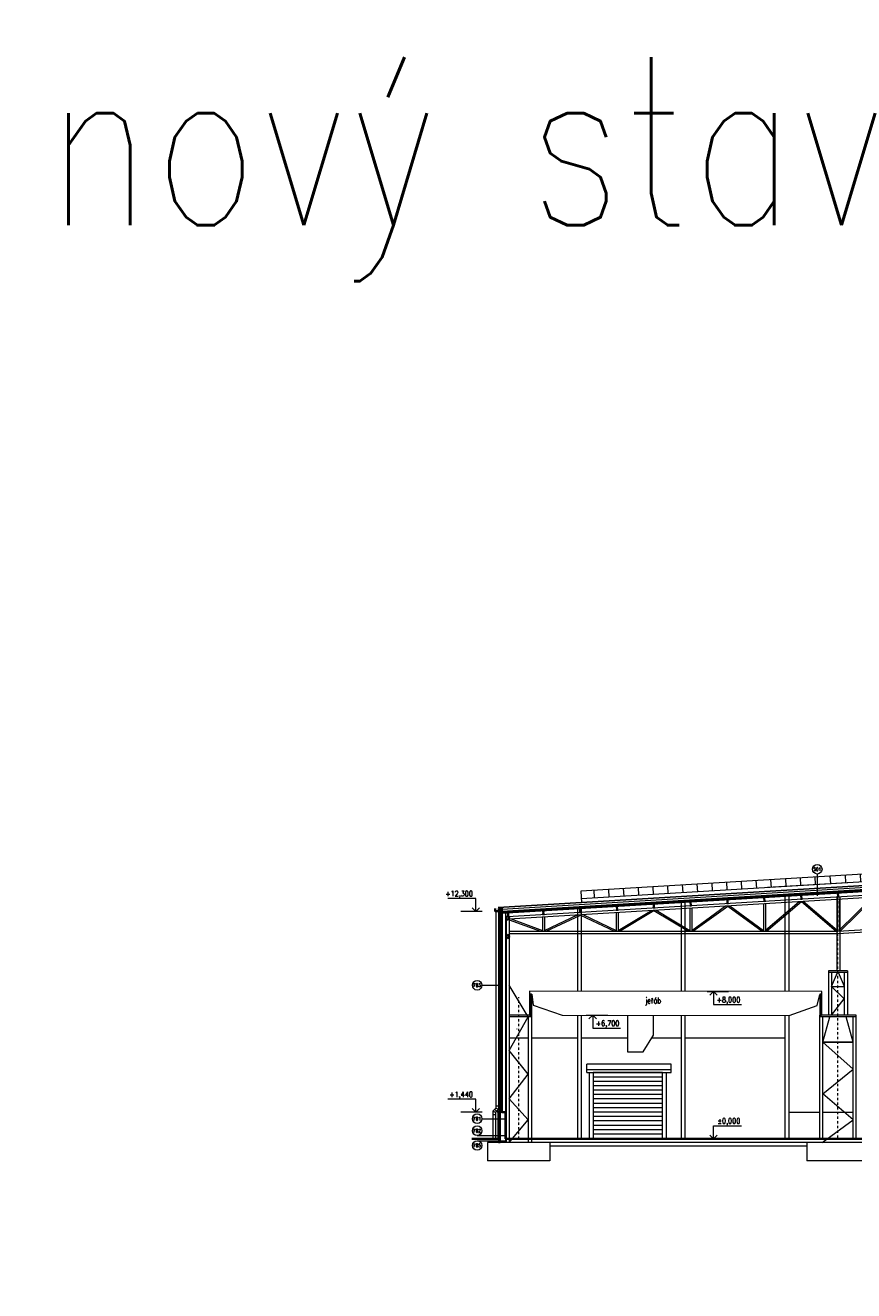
# Model space of a CAD drawing. Header units: millimetres. Extents: x -485339 to 350584, y -1189936 to 0.
# Tile 62 of 256: x -480997 to -436113, y -980873 to -912266. Entities that reach past the tile are written whole.
import ezdxf
from ezdxf.enums import TextEntityAlignment as Align

# ---------------------------------------------------------------- set-up
doc = ezdxf.new("R2010")
doc.units = ezdxf.units.MM
doc.header["$LTSCALE"] = 10
for name, pattern in [('DASHDOT', [25.4, 12.7, -6.35, 0, -6.35]), ('DASHED', [19.05, 12.7, -6.35]), ('ČÁRKOVANÁ', [19.05, 12.7, -6.35])]:
    doc.linetypes.add(name, pattern=pattern)
doc.layers.get('Defpoints').update_dxf_attribs({"color": 201})
for name, color, linetype, lineweight in [('N_dveře', 10, 'Continuous', 18), ('N_okna', 10, 'Continuous', 18), ('N_popis', 10, 'Continuous', 18), ('N_čáry_obrys', 10, 'Continuous', 35), ('N_čáry_obv.plášt', 212, 'Continuous', 18), ('N_čáry_obv.plášt_obrys', 212, 'Continuous', 35), ('N_čáry_plné', 10, 'Continuous', 18), ('N_čáry_pod', 10, 'ČÁRKOVANÁ', 18), ('St_kóty_výškové', 132, 'Continuous', 18), ('St_sloupy_opláštění_pohled', 25, 'ČÁRKOVANÁ', 18), ('St_čáry_obrys', 5, 'Continuous', 35), ('St_čáry_plné', 250, 'Continuous', 18), ('St_šrafy', 250, 'Continuous', 18)]:
    doc.layers.add(name, color=color, linetype=linetype, lineweight=lineweight)
doc.styles.add('ROMANS', font='romans.shx', dxfattribs={"width": 0.8})
doc.styles.get("Standard").update_dxf_attribs({"font": 'simplex.shx', "width": 0.8})
doc.linetypes.add('IZOLACE', pattern='A,0.0001,-0.1,[134,ltypeshp.shx,S=0.1,R=0,X=-0.1,Y=0],-0.2,[134,ltypeshp.shx,S=0.1,R=180,X=0.1,Y=0],-0.1', length=0.4001)
doc.linetypes.add('ZIGZAG', pattern='A,0.00254,-5.08,[131,ltypeshp.shx,S=5.08,R=0,X=-5.08,Y=0],-10.16,[131,ltypeshp.shx,S=5.08,R=180,X=5.08,Y=0],-5.08', length=20.32254)

# ---------------------------------------------------------------- blocks, each defined once
blk = doc.blocks.new('G$C17CABAA1')
at = {"layer": 'St_čáry_obrys', "color": 0}
for points in [[(-45, 0), (45, 0)], [(0, 0), (0, -180)], [(-45, -180), (45, -180)]]:
    blk.add_lwpolyline(points, dxfattribs=at)
blk = doc.blocks.new('G$C14EDF750')
at = {"layer": 'St_čáry_plné'}
for points in [[(-69, 13085), (-69, 9110)], [(-69, 13085), (-69, 9110)], [(-69, 13085), (-69, 9110)], [(101, 13085), (101, 9110)], [(101, 13085), (101, 9110)], [(101, 13085), (101, 9110)], [(-519, 9110), (-519, 6710)], [(511, 9110), (-519, 9110)], [(511, 9010), (-519, 9010)], [(-349, 9010), (-349, 6710)], [(-349, 8265), (-32, 9010)], [(349, 8265), (32, 9010)], [(341, 9010), (341, 6710)], [(511, 9110), (511, 6710)], [(-349, 6710), (341, 7588), (-349, 8265), (341, 8265)], [(985, 6710), (-985, 6710)], [(985, 6610), (-985, 6610)], [(-852, -200), (815, 1030), (-815, 2441), (815, 3780), (-815, 5235), (815, 5235), (443, 6610)], [(815, 5235), (-815, 5235), (-443, 6610)]]:
    blk.add_lwpolyline(points, dxfattribs=at)
at = {"layer": 'St_šrafy', "linetype": 'DASHDOT'}
blk.add_lwpolyline([(0, 0), (0, 61), (0, 10767)], dxfattribs=at)
at = {"layer": 'St_šrafy'}
for points in [[(-985, 0), (-985, 61), (-985, 6710)], [(-815, 0), (-815, 61), (-815, 6610)], [(815, 0), (815, 61), (815, 6610)], [(985, 0), (985, 61), (985, 6710)]]:
    blk.add_lwpolyline(points, dxfattribs=at)
blk = doc.blocks.new('G$CB422E4FE')
at = {"layer": 'St_čáry_obrys'}
for points in [[(50, 0), (-50, 0)], [(0, -1111), (0, 0)], [(50, -1111), (-50, -1111)]]:
    blk.add_lwpolyline(points, dxfattribs=at)
blk = doc.blocks.new('G$C72A7297D')
at = {"layer": 'N_dveře'}
h = blk.add_hatch(dxfattribs=at)
h.set_pattern_fill('ANSI31', color=256, scale=75, angle=135)
h.set_pattern_definition([(180, (247650, 972638.54), (-3e-14, -238.125), [])])
h.paths.add_polyline_path([(3950, 3600), (200, 3600), (200, 0), (3950, 0)])
blk.add_line((-150, 3750), (4425, 3750), dxfattribs=at)
at = {"layer": 'N_dveře', "linetype": 'Continuous'}
blk.add_line((-150, 3600), (4425, 3600), dxfattribs=at)
at = {"layer": 'N_dveře'}
for points in [[(4425, 3600), (4425, 4050), (-150, 4050)], [(-150, 3600), (-150, 4050)], [(0, 0), (0, 3600)], [(4150, 3600), (4150, 0)]]:
    blk.add_lwpolyline(points, dxfattribs=at)
blk.add_lwpolyline([(200, 0), (3950, 0), (3950, 3600), (200, 3600)], close=True, dxfattribs=at)
blk = doc.blocks.new('*U7322')
at = {"color": 0, "linetype": 'ByBlock', "lineweight": -2}
blk.add_line((3, 0), (-7, 0), dxfattribs=at)
for points in [[(0, 0), (0, -6.12), (0, -6.12), (-13, -6.12)], [(1.75, -1.75), (0, 0), (-1.75, -1.75)]]:
    blk.add_lwpolyline(points, dxfattribs=at)
at = {"color": 0, "linetype": 'ByBlock', "lineweight": -2, "style": 'ROMANS', "width": 0.8}
for tag, p in [('VYSKA', (-3.45, -2.62)), ('POPIS_001', (-12.5, -7.13))]:
    blk.add_attdef(tag, text='', height=2.5, dxfattribs=at).set_placement(p, align=Align.TOP_RIGHT)
blk = doc.blocks.new('*U7323')
at = {"color": 0, "linetype": 'ByBlock', "lineweight": -2}
blk.add_line((3, 0), (-7, 0), dxfattribs=at)
for points in [[(0, 0), (0, 6.12), (0, 6.12), (-13, 6.12)], [(1.75, 1.75), (0, 0), (-1.75, 1.75)]]:
    blk.add_lwpolyline(points, dxfattribs=at)
at = {"color": 0, "linetype": 'ByBlock', "lineweight": -2, "style": 'ROMANS', "width": 0.8}
for tag, p in [('VYSKA', (-3.45, 9.63)), ('POPIS_001', (-12.5, 5.12))]:
    blk.add_attdef(tag, text='', height=2.5, dxfattribs=at).set_placement(p, align=Align.TOP_RIGHT)
blk = doc.blocks.new('*U7324')
at = {"color": 0, "linetype": 'ByBlock', "lineweight": -2}
blk.add_line((-3, 0), (7, 0), dxfattribs=at)
for points in [[(0, 0), (0, 6.12), (0, 6.12), (13, 6.12)], [(-1.75, 1.75), (0, 0), (1.75, 1.75)]]:
    blk.add_lwpolyline(points, dxfattribs=at)
at = {"color": 0, "linetype": 'ByBlock', "lineweight": -2, "style": 'ROMANS', "width": 0.8}
blk.add_attdef('VYSKA', text='', height=2.5, dxfattribs=at).set_placement((12.5, 9.62), align=Align.TOP_RIGHT)
blk.add_attdef('POPIS_001', text='', height=2.5, dxfattribs=at).set_placement((12.5, 5.12), align=Align.TOP_LEFT)
blk = doc.blocks.new('G$C5891B03A')
at = {"layer": 'N_okna'}
for p, q in [((-10000, -182), (-25908, -1138)), ((-14018, -423), (-13993, -839))]:
    blk.add_line(p, q, dxfattribs=at)
for points in [[(0, 0), (-25883, -1552)], [(0, 419), (-10000, -182)], [(-6672, 18), (-6649, -400)], [(-5853, 67), (-5830, -350)], [(-5035, 117), (-5012, -301)], [(-4216, 166), (-4193, -252)], [(-3398, 215), (-3375, -203)], [(-2579, 264), (-2556, -154)], [(-1761, 313), (-1738, -104)], [(-942, 363), (-919, -55)], [(-124, 412), (-101, -6)], [(0, 419), (9946, -179)], [(0, 0), (9924, -597)], [(124, 412), (101, -6)], [(942, 363), (919, -55)], [(1761, 313), (1738, -104)], [(2579, 264), (2556, -154)], [(3398, 215), (3375, -203)], [(4216, 166), (4193, -252)], [(5035, 117), (5012, -301)], [(5853, 67), (5830, -350)], [(6672, 18), (6649, -400)], [(-18011, -663), (-17986, -1078)], [(-17212, -615), (-17187, -1030)], [(-16414, -567), (-16389, -983)], [(-9924, -594), (-15792, -947)], [(-15615, -519), (-15590, -935)], [(-14817, -471), (-14792, -887)], [(-13220, -375), (-13198, -767)], [(-12401, -326), (-12379, -727)], [(-11583, -277), (-11561, -677)], [(-10764, -228), (-10742, -637)], [(-9946, -179), (-9913, -794)], [(-9127, -129), (-9104, -547)], [(-8309, -80), (-8286, -498)], [(-7490, -31), (-7467, -449)], [(7490, -31), (7467, -449)], [(8309, -80), (8286, -498)], [(9127, -129), (9104, -547)], [(9946, -179), (9916, -743)], [(9946, -179), (9923, -596)], [(-25908, -1138), (-25871, -1753)], [(-25198, -1095), (-25173, -1510)], [(-24399, -1047), (-24374, -1462)], [(-23601, -999), (-23576, -1414)], [(-22802, -951), (-22777, -1366)], [(-22004, -903), (-21979, -1318)], [(-21205, -855), (-21180, -1270)], [(-20407, -807), (-20382, -1222)], [(-19608, -759), (-19583, -1174)], [(-18809, -711), (-18785, -1126)]]:
    blk.add_lwpolyline(points, dxfattribs=at)

msp = doc.modelspace()

# ---------------------------------------------------------------- hatches: boundary and pattern name
at = {"layer": 'N_čáry_obv.plášt'}
h = msp.add_hatch(dxfattribs=at)
h.set_pattern_fill('HONEY', color=256, scale=20)
h.paths.add_polyline_path([(-455272.8, -972638.5), (-455272.8, -972338.5), (-455322.8, -972338.5), (-455352.8, -972338.5), (-455352.8, -972638.5), (-455352.8, -972838.5), (-455272.8, -972838.5)])

# ---------------------------------------------------------------- linework, layer by layer
at = {"layer": 'N_popis'}
for points in [[(-438088.6, -958281.5), (-438088.6, -959465.4)], [(-456255.6, -964313), (-455182.4, -964313.1)], [(-456255.6, -971548.7), (-454972.8, -971548.7)], [(-456515.5, -972458.6), (-456515.5, -972458.6), (-454972.8, -972458.6)], [(-456515.5, -972740.5), (-454972.8, -972740.5)]]:
    msp.add_lwpolyline(points, dxfattribs=at)
for centre in [(-438088.6, -958021.6), (-456515.5, -964313), (-456515.5, -971548.7), (-456515.5, -972198.7), (-456515.5, -973000.4)]:
    msp.add_circle(centre, 259.9, dxfattribs=at)
at = {"layer": 'N_čáry_obrys'}
msp.add_line((-455352.8, -972638.5), (-455352.8, -971161.8), dxfattribs=at)
for points in [[(-424993.9, -958557.4), (-455182, -960372.1)], [(-455338.9, -960143.3), (-455338.9, -960293.3), (-455538.9, -960293.3), (-455538.9, -960143.3)], [(-455186.8, -971100.1), (-455186.8, -971161.8), (-455378.7, -971161.8), (-455392.9, -971205.4), (-455370.8, -971192.4)]]:
    msp.add_lwpolyline(points, dxfattribs=at)
at = {"layer": 'N_čáry_obv.plášt', "linetype": 'IZOLACE', "ltscale": 8}
msp.add_line((-455312.8, -972338.5), (-455312.8, -971198.5), dxfattribs=at)
at = {"layer": 'N_čáry_obv.plášt', "linetype": 'ZIGZAG'}
msp.add_lwpolyline([(-455232.8, -960104.6), (-455232.8, -971161.8)], dxfattribs=at)
at = {"layer": 'N_čáry_obv.plášt', "linetype": 'IZOLACE', "ltscale": 3}
msp.add_lwpolyline([(-455182.8, -971178.5), (-455352.8, -971178.5)], dxfattribs=at)
at = {"layer": 'N_čáry_obv.plášt'}
msp.add_lwpolyline([(-455272.8, -971198.5), (-455352.8, -971198.5)], dxfattribs=at)
msp.add_lwpolyline([(-455272.8, -972838.5), (-455272.8, -972638.5), (-455272.8, -972338.5), (-455322.8, -972338.5), (-455352.8, -972338.5), (-455352.8, -972638.5), (-455352.8, -972838.5)], close=True, dxfattribs=at)
at = {"layer": 'N_čáry_obv.plášt_obrys', "ltscale": 10}
for points in [[(-455282.8, -960107.6), (-455282.8, -971161.8)], [(-455182.8, -960101.6), (-455182.8, -971198.5)]]:
    msp.add_lwpolyline(points, dxfattribs=at)
at = {"layer": 'N_čáry_plné'}
for points in [[(-424993.9, -958266.8), (-455377.7, -960093.3)], [(-424993.9, -958286.9), (-455377.7, -960113.3)], [(-424995, -958607.5), (-455182.1, -960422.2)], [(-424993.9, -958497.3), (-455182, -960312)], [(-424993.9, -958527.3), (-455182, -960342)], [(-424993.9, -958552.4), (-455182, -960367.1)], [(-455506, -960293.3), (-455506, -970971.9), (-455670.9, -971134.4), (-455670.9, -972638.5)], [(-455356, -960293.3), (-455356, -971034.6), (-455520.9, -971197.1), (-455520.9, -972638.5)], [(-455670.9, -971134.4), (-455520.9, -971197.1)], [(-455520.9, -971330.8), (-455670.9, -971330.8)], [(-455566.1, -971031.1), (-455460.8, -971137.9)], [(-455506, -970852), (-455356, -970852)], [(-455506, -970971.9), (-455356, -971034.6)], [(-455352.8, -972338.5), (-455272.8, -972338.5)], [(-455352.8, -972638.5), (-455352.8, -972838.5)]]:
    msp.add_lwpolyline(points, dxfattribs=at)
at = {"layer": 'N_čáry_plné', "linetype": 'IZOLACE', "ltscale": 22}
msp.add_lwpolyline([(-424993.9, -958387.1), (-455182, -960201.8)], dxfattribs=at)
at = {"layer": 'N_čáry_pod', "linetype": 'DASHED', "ltscale": 0.2, "const_width": 5}
msp.add_lwpolyline([(-480994, -929890.9), (286897.8, -929890.9), (286897.8, -1189933.9), (-480994, -1189933.9)], close=True, dxfattribs=at)
at = {"layer": 'N_čáry_pod', "const_width": 10}
msp.add_lwpolyline([(-424993.9, -958276.9), (-455377.7, -960103.3)], dxfattribs=at)
at = {"layer": 'St_sloupy_opláštění_pohled', "linetype": 'Continuous'}
for points in [[(-445462.8, -959774.8), (-445462.8, -964638.5)], [(-445252.8, -959762.2), (-445252.8, -964638.5)], [(-439842.8, -959437), (-439842.8, -964638.5)], [(-439632.8, -959424.3), (-439632.8, -964638.5)], [(-454972.8, -960346.5), (-454972.8, -972638.5)], [(-451082.8, -960112.6), (-451082.8, -964638.5)], [(-450872.8, -960100), (-450872.8, -964638.5)], [(-451082.8, -965929.6), (-451082.8, -972638.5)], [(-450872.8, -965929.9), (-450872.8, -972638.5)], [(-445462.8, -965937.1), (-445462.8, -972638.5)], [(-445252.8, -965937.3), (-445252.8, -972638.5)], [(-439842.8, -965944.5), (-439842.8, -972638.5)], [(-439632.8, -965944.8), (-439632.8, -972638.5)]]:
    msp.add_lwpolyline(points, dxfattribs=at)
at = {"layer": 'St_čáry_obrys'}
for p, q in [((-455182.8, -971198.5), (-454972.8, -971198.5)), ((-454972.8, -971198.5), (-454972.8, -972638.5))]:
    msp.add_line(p, q, dxfattribs=at)
for points in [[(-454793.6, -960398.8), (-454885.3, -960404.3)], [(-455352.8, -972638.5), (-456805.2, -972638.5)], [(-408735.1, -972638.5), (-454972.8, -972638.5)]]:
    msp.add_lwpolyline(points, dxfattribs=at)
for centre in [(-454862.8, -960670.8), (-454862.8, -961670.8)]:
    msp.add_circle(centre, 85, dxfattribs=at)
at = {"layer": 'St_čáry_plné'}
msp.add_line((-455272.8, -972638.5), (-455272.8, -971198.5), dxfattribs=at)
for points in [[(-454872.7, -960583.9), (-424994.6, -958787.5)], [(-454793.1, -960719.4), (-424994.2, -958927.8)], [(-440894.8, -961333.2), (-439064.8, -959773.7)], [(-440833.1, -961385.8), (-438948.4, -959779.7)], [(-438948.4, -959779.7), (-437063.7, -961385.8)], [(-438847.4, -959760.6), (-437002, -961333.2)], [(-437002, -959649.9), (-437002, -961385.8)], [(-436902, -961326.2), (-435066.6, -959533.3)], [(-436902, -959643.9), (-436902, -961382.1)], [(-436841, -961378.4), (-434944.7, -959526)], [(-452973.2, -960466.7), (-452973.2, -960469.7)], [(-452873.2, -961341.5), (-451084, -960496.3)], [(-450794.2, -960478.9), (-448980.4, -961341.5)], [(-448980.4, -960369.9), (-448980.4, -961385.8)], [(-448880.4, -961339.1), (-447070.5, -960255)], [(-448880.4, -960363.9), (-448880.4, -961385.8)], [(-448802.6, -961385.8), (-446934, -960266.5)], [(-446934, -960266.5), (-445065.5, -961385.8)], [(-446822.4, -960240.1), (-444987.6, -961339.1)], [(-444987.6, -960129.9), (-444987.6, -961385.8)], [(-444887.6, -961336.3), (-443065.5, -960014.3)], [(-444887.6, -960123.9), (-444887.6, -961385.8)], [(-444819.5, -961385.8), (-442937, -960019.9)], [(-442937, -960019.9), (-441062.7, -961385.8)], [(-442828.5, -960000), (-440994.8, -961336.3)], [(-440994.8, -959889.9), (-440994.8, -961385.8)], [(-440894.8, -959883.9), (-440894.8, -961385.8)], [(-454972.8, -960554.7), (-454972.8, -972838.5)], [(-454947.8, -960554.7), (-454947.8, -972838.5)], [(-454777.8, -960670.8), (-454777.8, -972838.5)], [(-454777.8, -960761.1), (-453088.5, -961385.8)], [(-454678.6, -960712.5), (-452973.2, -961343.1)], [(-452973.2, -960609.9), (-452973.2, -961385.8)], [(-452873.2, -960603.9), (-452873.2, -961385.8)], [(-452779.5, -961385.8), (-450920.3, -960507.5)], [(-450920.3, -960507.5), (-449073.5, -961385.8)], [(-436962.8, -961385.8), (-424948.9, -960663.4)], [(-436962.8, -961506), (-424949.1, -960783.7)], [(-454777.8, -961385.8), (-436962.8, -961385.8)], [(-454777.8, -961505.8), (-436962.8, -961505.8)], [(-454777.8, -972838.5), (-453747.8, -971608.1), (-454777.8, -970480.1), (-453747.8, -969132.1), (-454777.8, -967855.2), (-453747.8, -966028.5), (-454777.8, -964315.4)], [(-453677.8, -964816.9), (-453677.8, -965928.5)], [(-453577.8, -964816.9), (-453577.8, -965928.5)], [(-437947.8, -964816.9), (-437947.8, -965928.5)], [(-437847.8, -964816.9), (-437847.8, -965928.5)], [(-453577.8, -965928.5), (-454777.8, -965928.5)], [(-453577.8, -965928.5), (-453577.8, -972838.5)], [(-448363.7, -965928.5), (-448363.7, -967928.5), (-447515.8, -967928.5), (-446951.3, -967027.7), (-446951.3, -965928.5)], [(-453577.8, -966028.5), (-454777.8, -966028.5)], [(-453747.8, -966028.5), (-453747.8, -972838.5)], [(-454362.4, -966677.5), (-454362.4, -966698.2), (-454362.4, -966677.5)], [(-439842.8, -967178.5), (-439842.8, -972638.5)], [(-455272.8, -971198.5), (-455272.8, -972838.5)], [(-454972.8, -971198.5), (-454972.8, -972838.5)], [(-439632.8, -971198.5), (-437947.8, -971198.5)], [(-437777.8, -971198.5), (-436147.8, -971198.5)], [(-408735.1, -972838.5), (-455947.8, -972838.5)], [(-438647.8, -973038.5), (-452577.8, -973038.5)], [(-452577.8, -973838.5), (-455947.8, -973838.5)], [(-435277.8, -973838.5), (-438647.8, -973838.5)]]:
    msp.add_lwpolyline(points, dxfattribs=at)
msp.add_lwpolyline([(-439609.2, -965944.8), (-438099.9, -965409), (-437947.8, -964816.9), (-437830.2, -964816.9), (-437830.2, -964654.8), (-453678.5, -964638.5), (-453678.5, -964800.6), (-453560.8, -964800.6), (-453478.2, -965393.1), (-451899.5, -965928.5)], close=True, dxfattribs=at)
at = {"layer": 'St_šrafy', "linetype": 'DASHDOT'}
for points in [[(-436962.8, -972638.5), (-436962.8, -972577.6), (-436962.8, -959326.9)], [(-454262.8, -972638.5), (-454262.8, -964950.7)]]:
    msp.add_lwpolyline(points, dxfattribs=at)
at = {"layer": 'St_šrafy'}
for points in [[(-453747.8, -967178.5), (-454777.8, -967178.5)], [(-453266.8, -967178.5), (-453577.8, -967178.5)], [(-451082.8, -967178.5), (-453577.8, -967178.5)], [(-448363.7, -967178.5), (-450872.8, -967178.5)], [(-445462.8, -967178.5), (-447045.8, -967178.5)], [(-439842.8, -967178.5), (-445252.8, -967178.5)], [(-455272.8, -971198.5), (-454972.8, -971198.5)], [(-455947.8, -972838.5), (-455947.8, -973838.5)], [(-452577.8, -972838.5), (-452577.8, -973838.5)], [(-438647.8, -972838.5), (-438647.8, -973838.5)]]:
    msp.add_lwpolyline(points, dxfattribs=at)

# ---------------------------------------------------------------- block references
at = {"layer": 'N_dveře'}
msp.add_blockref('G$C72A7297D', (-450422.8, -972638.5), dxfattribs=at)
at = {"layer": 'N_popis', "ltscale": 2}
msp.add_blockref('G$C5891B03A', (-424996.8, -958069.5), dxfattribs=at)
at = {"layer": 'St_kóty_výškové'}
ref = msp.add_blockref('*U7324', (-456588.5, -960317.1), dxfattribs=dict(at, xscale=-115.8301158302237, yscale=115.8301158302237, zscale=115.8301158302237))
ref.add_attrib('VYSKA', '+12,300', dxfattribs={"layer": '0', "color": 0, "linetype": 'ByBlock', "lineweight": -2, "height": 289.58, "style": 'ROMANS', "width": 0.8}).set_placement((-456745.6, -959202.3), align=Align.TOP_RIGHT)
ref = msp.add_blockref('*U7322', (-443705, -964649.6), dxfattribs=dict(at, xscale=-115.8301158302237, yscale=115.8301158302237, zscale=115.8301158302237))
ref.add_attrib('VYSKA', '+8,000', dxfattribs={"layer": '0', "color": 0, "linetype": 'ByBlock', "lineweight": -2, "height": 289.58, "style": 'ROMANS', "width": 0.8}).set_placement((-442257.2, -964953.7), align=Align.TOP_RIGHT)
ref = msp.add_blockref('*U7322', (-450253.2, -965928.5), dxfattribs=dict(at, xscale=-115.8301158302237, yscale=115.8301158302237, zscale=115.8301158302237))
ref.add_attrib('VYSKA', '+6,700', dxfattribs={"layer": '0', "color": 0, "linetype": 'ByBlock', "lineweight": -2, "height": 289.58, "style": 'ROMANS', "width": 0.8}).set_placement((-448805.4, -966232.6), align=Align.TOP_RIGHT)
ref = msp.add_blockref('*U7324', (-456588.5, -971198.5), dxfattribs=dict(at, xscale=-115.8301158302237, yscale=115.8301158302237, zscale=115.8301158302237))
ref.add_attrib('VYSKA', '+1,440', dxfattribs={"layer": '0', "color": 0, "linetype": 'ByBlock', "lineweight": -2, "height": 289.58, "style": 'ROMANS', "width": 0.8}).set_placement((-456745.6, -970083.7), align=Align.TOP_RIGHT)
ref = msp.add_blockref('*U7323', (-443705.8, -972638.5), dxfattribs=dict(at, xscale=-115.8301158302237, yscale=115.8301158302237, zscale=115.8301158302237))
ref.add_attrib('VYSKA', '%%P0,000', dxfattribs={"layer": '0', "color": 0, "linetype": 'ByBlock', "lineweight": -2, "height": 289.58, "style": 'ROMANS', "width": 0.8}).set_placement((-442258, -971523.7), align=Align.TOP_RIGHT)
at = {"layer": 'St_čáry_obrys', "rotation": 3.440080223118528}
for p in [(-444948.4, -959807), (-442952, -959687), (-440955.6, -959567), (-438959.2, -959447), (-436962.8, -959326.9), (-454838.6, -960401.5), (-452934, -960287), (-450937.6, -960167), (-448941.2, -960047), (-446944.8, -959927)]:
    msp.add_blockref('G$C17CABAA1', p, dxfattribs=at)
at = {"layer": 'St_čáry_obrys'}
for p in [(-453627.8, -964816.9), (-437897.8, -964816.9)]:
    msp.add_blockref('G$CB422E4FE', p, dxfattribs=at)
at = {"layer": 'St_čáry_plné'}
msp.add_blockref('G$C14EDF750', (-436962.8, -972638.5), dxfattribs=at)

# ---------------------------------------------------------------- texts
at = {"layer": 'Defpoints', "width": 0.8}
msp.add_text('nový stav', height=9110.38, dxfattribs=at).set_placement((-479903.4, -923104.3))
at = {"layer": 'N_popis', "width": 0.8}
for s, p in [('S01', (-438088.6, -958021.6)), ('F03', (-456515.5, -964313)), ('F01', (-456515.5, -971548.7)), ('F02', (-456515.5, -972198.7)), ('F05', (-456515.5, -973000.4))]:
    msp.add_text(s, height=180, dxfattribs=at).set_placement(p, align=Align.MIDDLE_CENTER)
at = {"layer": 'St_čáry_plné', "width": 0.8}
msp.add_text('jeřáb', height=316.68, dxfattribs=at).set_placement((-447405, -965301.5))

doc.saveas('drawing.dxf')
